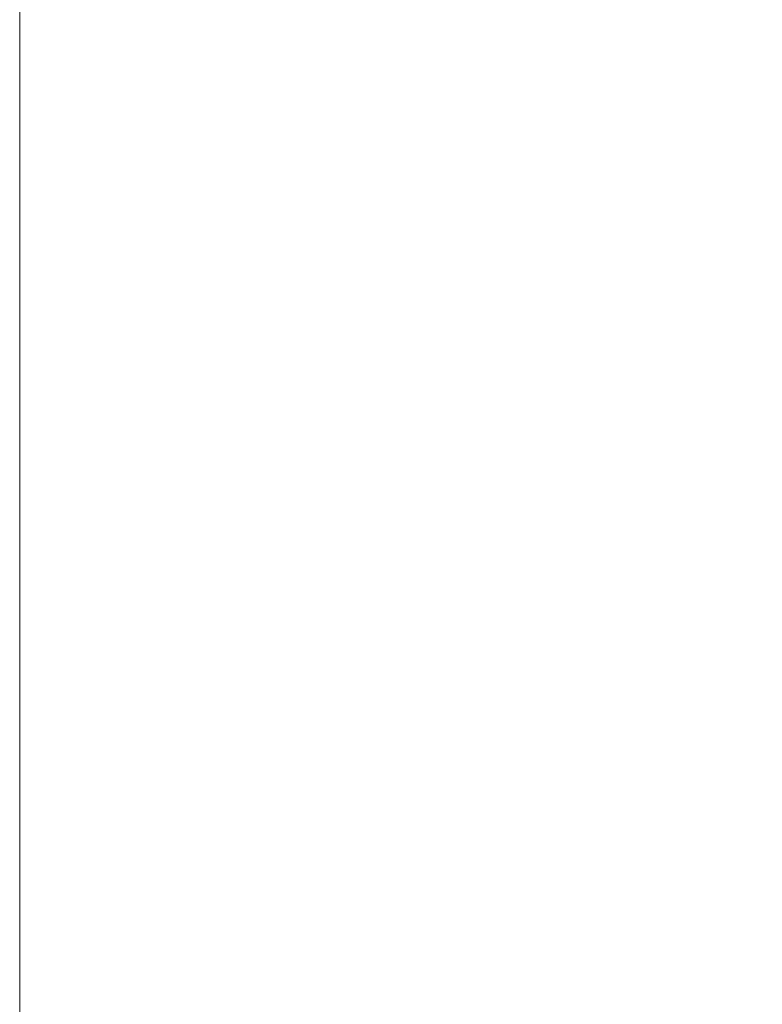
# Model space of a CAD drawing. Header units: millimetres. Extents: x -1000 to -340, y -753 to -30.
# Tile 189 of 256: x -1000 to -912, y -625 to -508. Entities that reach past the tile are written whole.
import ezdxf

# ---------------------------------------------------------------- set-up
doc = ezdxf.new("R2010")
doc.units = ezdxf.units.MM
doc.layers.add('Q-SPCQ', color=91, linetype='Continuous')

# ---------------------------------------------------------------- blocks, each defined once
blk = doc.blocks.new('FamilyGeomCombination_36025-View 1')
at = {"layer": 'Q-SPCQ', "lineweight": 9}
mesh = blk.add_polyface(dxfattribs=at)
corners = [(-340, -642.83, 1216.81), (-340, -29.83, 1216.81), (-1000, -29.83, 1216.81), (-1000, -642.83, 1216.81)]
mesh.append_faces([[corners[k] for k in face] for face in [(0, 1, 2, 3)]])
mesh = blk.add_polyface(dxfattribs=at)
corners = [(-1000, -642.83, 1216.81), (-1000, -29.83, 1216.81), (-1000, -29.83, -624.19), (-1000, -642.83, -624.19)]
mesh.append_faces([[corners[k] for k in face] for face in [(0, 1, 2, 3)]])
mesh = blk.add_polyface(dxfattribs=at)
corners = [(-1000, -642.83, -624.19), (-1000, -29.83, -624.19), (-340, -29.83, -624.19), (-340, -642.83, -624.19)]
mesh.append_faces([[corners[k] for k in face] for face in [(0, 1, 2, 3)]])

msp = doc.modelspace()

# ---------------------------------------------------------------- block references
at = {"layer": 'Q-SPCQ', "lineweight": 9}
msp.add_blockref('FamilyGeomCombination_36025-View 1', (0, 0), dxfattribs=at)

doc.saveas('drawing.dxf')
